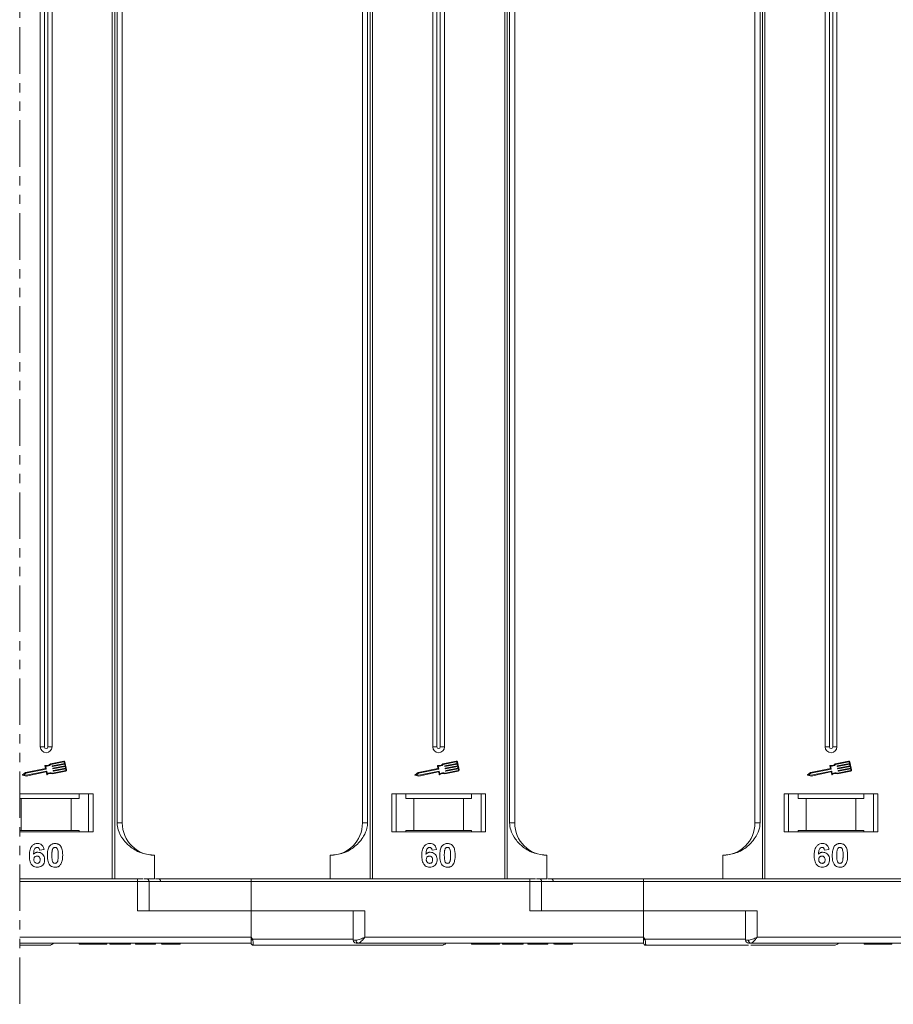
# Model space of a CAD drawing. Header units: millimetres. Extents: x -956 to 636, y -192 to 923.
# Tile 29 of 75: x 119 to 268, y 22 to 190. Entities that reach past the tile are written whole.
import ezdxf

# ---------------------------------------------------------------- set-up
doc = ezdxf.new("R2010")
doc.units = ezdxf.units.MM
doc.linetypes.add('PHANTOM2', pattern=[31.75, 15.875, -3.175, 3.175, -3.175, 3.175, -3.175])

msp = doc.modelspace()

# ---------------------------------------------------------------- linework, layer by layer
at = {"color": 3, "linetype": 'PHANTOM2', "lineweight": 9, "ltscale": 0.5}
msp.add_line((118.6, 363.102), (118.599, 21.736), dxfattribs=at)
at = {"color": 7, "linetype": 'Continuous', "lineweight": 15}
for p, q in [((122.119, 193.177), (122.119, 65.677)), ((122.834, 193.177), (122.834, 65.677)), ((123.404, 65.677), (123.404, 193.177)), ((124.119, 65.677), (124.119, 193.177)), ((134.407, 193.177), (134.407, 43.177)), ((134.826, 43.177), (134.826, 193.177)), ((135.234, 193.177), (135.234, 52.677)), ((136.119, 52.677), (136.119, 193.177)), ((177.119, 193.177), (177.119, 52.677)), ((178.005, 52.677), (178.005, 193.177)), ((178.412, 193.177), (178.412, 43.177)), ((178.831, 43.177), (178.831, 193.177)), ((189.119, 193.177), (189.119, 65.677)), ((189.834, 193.177), (189.834, 65.677)), ((190.404, 65.677), (190.404, 193.177)), ((191.119, 65.677), (191.119, 193.177)), ((201.407, 193.177), (201.407, 43.177)), ((201.826, 43.177), (201.826, 193.177)), ((202.234, 193.177), (202.234, 52.677)), ((203.119, 52.677), (203.119, 193.177)), ((244.119, 193.177), (244.119, 52.677)), ((245.005, 52.677), (245.005, 193.177)), ((245.412, 193.177), (245.412, 43.177)), ((245.831, 43.177), (245.831, 193.177)), ((256.119, 193.177), (256.119, 65.677)), ((256.834, 193.177), (256.834, 65.677)), ((257.404, 65.677), (257.404, 193.177)), ((258.119, 65.677), (258.119, 193.177)), ((122.834, 65.677), (122.119, 65.677)), ((124.119, 65.677), (123.404, 65.677)), ((189.834, 65.677), (189.119, 65.677)), ((191.119, 65.677), (190.404, 65.677)), ((256.834, 65.677), (256.119, 65.677)), ((258.119, 65.677), (257.404, 65.677)), ((122.915, 62.431), (123.009, 61.987)), ((123.048, 62.369), (123.142, 61.925)), ((126.116, 63.244), (123.837, 62.762)), ((126.14, 63.129), (123.897, 62.655)), ((124.165, 62.321), (124.153, 62.379)), ((124.175, 62.414), (126.258, 62.854)), ((126.282, 62.739), (124.2, 62.299)), ((124.26, 62.011), (126.343, 62.451)), ((126.367, 62.336), (124.285, 61.896)), ((126.258, 62.854), (126.209, 63.083)), ((126.343, 62.451), (126.282, 62.739)), ((126.616, 61.729), (126.324, 63.108)), ((126.428, 62.049), (126.367, 62.336)), ((189.915, 62.431), (190.009, 61.987)), ((190.048, 62.369), (190.142, 61.925)), ((193.116, 63.244), (190.837, 62.762)), ((193.14, 63.129), (190.897, 62.655)), ((191.165, 62.321), (191.153, 62.379)), ((191.175, 62.414), (193.258, 62.854)), ((193.282, 62.739), (191.2, 62.299)), ((191.26, 62.011), (193.343, 62.451)), ((193.367, 62.336), (191.285, 61.896)), ((193.258, 62.854), (193.209, 63.083)), ((193.343, 62.451), (193.282, 62.739)), ((193.616, 61.729), (193.324, 63.108)), ((193.428, 62.049), (193.367, 62.336)), ((256.915, 62.431), (257.009, 61.987)), ((257.048, 62.369), (257.142, 61.925)), ((260.116, 63.244), (257.837, 62.762)), ((260.14, 63.129), (257.897, 62.655)), ((258.165, 62.321), (258.153, 62.379)), ((258.175, 62.414), (260.258, 62.854)), ((260.282, 62.739), (258.2, 62.299)), ((258.26, 62.011), (260.343, 62.451)), ((260.367, 62.336), (258.285, 61.896)), ((260.258, 62.854), (260.209, 63.083)), ((260.343, 62.451), (260.282, 62.739)), ((260.616, 61.729), (260.324, 63.108)), ((260.428, 62.049), (260.367, 62.336)), ((119.61, 61.269), (119.108, 60.918)), ((119.13, 60.812), (119.731, 60.694)), ((119.658, 61.159), (119.289, 60.901)), ((119.289, 60.901), (119.731, 60.814)), ((123.009, 61.987), (119.61, 61.269)), ((123.119, 61.89), (119.658, 61.159)), ((119.731, 60.814), (123.192, 61.546)), ((119.731, 60.694), (123.101, 61.406)), ((123.136, 61.384), (123.224, 60.968)), ((123.227, 61.523), (123.321, 61.079)), ((124.201, 61.039), (126.48, 61.52)), ((124.213, 61.161), (126.455, 61.635)), ((124.25, 61.919), (124.238, 61.977)), ((124.335, 61.517), (124.323, 61.574)), ((124.345, 61.609), (126.428, 62.049)), ((126.452, 61.934), (124.37, 61.494)), ((126.501, 61.704), (126.452, 61.934)), ((186.61, 61.269), (186.108, 60.918)), ((186.13, 60.812), (186.731, 60.694)), ((186.658, 61.159), (186.289, 60.901)), ((186.289, 60.901), (186.731, 60.814)), ((190.009, 61.987), (186.61, 61.269)), ((190.119, 61.89), (186.658, 61.159)), ((186.731, 60.814), (190.192, 61.546)), ((186.731, 60.694), (190.101, 61.406)), ((190.136, 61.384), (190.224, 60.968)), ((190.227, 61.523), (190.321, 61.079)), ((191.201, 61.039), (193.48, 61.52)), ((191.213, 61.161), (193.455, 61.635)), ((191.25, 61.919), (191.238, 61.977)), ((191.335, 61.517), (191.323, 61.574)), ((191.345, 61.609), (193.428, 62.049)), ((193.452, 61.934), (191.37, 61.494)), ((193.501, 61.704), (193.452, 61.934)), ((253.61, 61.269), (253.108, 60.918)), ((253.13, 60.812), (253.731, 60.694)), ((253.658, 61.159), (253.289, 60.901)), ((253.289, 60.901), (253.731, 60.814)), ((257.009, 61.987), (253.61, 61.269)), ((257.119, 61.89), (253.658, 61.159)), ((253.731, 60.814), (257.192, 61.546)), ((253.731, 60.694), (257.101, 61.406)), ((257.136, 61.384), (257.224, 60.968)), ((257.227, 61.523), (257.321, 61.079)), ((258.201, 61.039), (260.48, 61.52)), ((258.213, 61.161), (260.455, 61.635)), ((258.25, 61.919), (258.238, 61.977)), ((258.335, 61.517), (258.323, 61.574)), ((258.345, 61.609), (260.428, 62.049)), ((260.452, 61.934), (258.37, 61.494)), ((260.501, 61.704), (260.452, 61.934)), ((131.119, 57.677), (118.599, 57.677)), ((128.733, 56.877), (128.733, 57.677)), ((130.369, 57.677), (130.369, 51.177)), ((131.119, 51.177), (131.119, 57.677)), ((198.119, 57.677), (182.119, 57.677)), ((182.119, 57.677), (182.119, 51.177)), ((182.869, 51.177), (182.869, 57.677)), ((184.505, 57.677), (184.505, 56.877)), ((195.733, 56.877), (195.733, 57.677)), ((197.369, 57.677), (197.369, 51.177)), ((198.119, 51.177), (198.119, 57.677)), ((265.119, 57.677), (249.119, 57.677)), ((249.119, 57.677), (249.119, 51.177)), ((249.869, 51.177), (249.869, 57.677)), ((251.505, 57.677), (251.505, 56.877)), ((262.733, 56.877), (262.733, 57.677)), ((264.369, 57.677), (264.369, 51.177)), ((265.119, 51.177), (265.119, 57.677)), ((118.599, 56.877), (118.869, 56.877)), ((118.869, 56.877), (118.869, 51.377)), ((118.869, 56.877), (127.369, 56.877)), ((127.369, 51.377), (127.369, 56.877)), ((127.369, 56.877), (128.733, 56.877)), ((184.505, 56.877), (185.869, 56.877)), ((185.869, 56.877), (185.869, 51.377)), ((185.869, 56.877), (194.369, 56.877)), ((194.369, 51.377), (194.369, 56.877)), ((194.369, 56.877), (195.733, 56.877)), ((251.505, 56.877), (252.869, 56.877)), ((252.869, 56.877), (252.869, 51.377)), ((252.869, 56.877), (261.369, 56.877)), ((261.369, 51.377), (261.369, 56.877)), ((261.369, 56.877), (262.733, 56.877)), ((135.234, 52.677), (136.119, 52.677)), ((177.119, 52.677), (178.005, 52.677)), ((202.234, 52.677), (203.119, 52.677)), ((244.119, 52.677), (245.005, 52.677)), ((118.869, 51.377), (118.599, 51.377)), ((118.599, 51.177), (131.119, 51.177)), ((118.869, 51.377), (127.369, 51.377)), ((128.733, 51.377), (127.369, 51.377)), ((128.733, 51.377), (128.733, 51.177)), ((182.119, 51.177), (198.119, 51.177)), ((185.869, 51.377), (184.505, 51.377)), ((184.505, 51.177), (184.505, 51.377)), ((185.869, 51.377), (194.369, 51.377)), ((195.733, 51.377), (194.369, 51.377)), ((195.733, 51.377), (195.733, 51.177)), ((249.119, 51.177), (265.119, 51.177)), ((252.869, 51.377), (251.505, 51.377)), ((251.505, 51.177), (251.505, 51.377)), ((252.869, 51.377), (261.369, 51.377)), ((262.733, 51.377), (261.369, 51.377)), ((262.733, 51.377), (262.733, 51.177)), ((122.76, 48.133), (121.991, 48.049)), ((141.619, 47.177), (141.619, 43.177)), ((171.619, 43.177), (171.619, 47.177)), ((189.76, 48.133), (188.991, 48.049)), ((208.619, 47.177), (208.619, 43.177)), ((238.619, 43.177), (238.619, 47.177)), ((256.76, 48.133), (255.991, 48.049)), ((138.707, 43.177), (118.599, 43.177)), ((118.599, 42.677), (138.707, 42.677)), ((138.707, 42.677), (138.707, 43.177)), ((138.707, 42.677), (138.707, 37.677)), ((138.707, 42.677), (140.707, 42.677)), ((139.845, 43.177), (141.619, 43.177)), ((140.707, 37.677), (140.707, 42.677)), ((140.707, 42.677), (158.119, 42.677)), ((158.119, 42.677), (158.119, 43.177)), ((205.707, 43.177), (158.119, 43.177)), ((158.119, 37.677), (158.119, 42.677)), ((158.119, 42.677), (205.707, 42.677)), ((205.707, 42.677), (205.707, 43.177)), ((205.707, 42.677), (205.707, 37.677)), ((205.707, 42.677), (207.707, 42.677)), ((206.845, 43.177), (208.619, 43.177)), ((207.707, 37.677), (207.707, 42.677)), ((207.707, 42.677), (225.119, 42.677)), ((225.119, 42.677), (225.119, 43.177)), ((272.707, 43.177), (225.119, 43.177)), ((225.119, 37.677), (225.119, 42.677)), ((225.119, 42.677), (272.707, 42.677)), ((138.707, 37.677), (158.119, 37.677)), ((158.119, 37.677), (158.119, 33.177)), ((177.531, 37.677), (158.119, 37.677)), ((175.531, 37.677), (175.531, 32.677)), ((177.531, 33.177), (177.531, 37.677)), ((205.707, 37.677), (225.119, 37.677)), ((244.531, 37.677), (225.119, 37.677)), ((225.119, 37.677), (225.119, 33.177)), ((242.531, 37.677), (242.531, 32.677)), ((244.531, 33.177), (244.531, 37.677)), ((158.119, 33.177), (118.599, 33.177)), ((118.599, 32.177), (158.119, 32.177)), ((128.747, 32.177), (128.747, 31.977)), ((131.112, 31.977), (131.112, 32.177)), ((133.491, 32.177), (133.491, 31.977)), ((134.004, 31.977), (134.004, 32.177)), ((134.004, 31.977), (137.529, 31.977)), ((137.529, 32.177), (137.529, 31.977)), ((138.363, 32.177), (138.363, 31.977)), ((138.363, 31.977), (138.683, 31.977)), ((138.683, 32.177), (138.683, 31.977)), ((138.683, 31.977), (140.799, 31.977)), ((140.799, 31.977), (140.799, 32.177)), ((140.799, 31.977), (141.76, 31.977)), ((141.76, 32.177), (141.76, 31.977)), ((142.786, 32.177), (142.786, 31.977)), ((142.895, 32.177), (142.895, 31.977)), ((144.446, 32.177), (144.446, 31.977)), ((145.991, 32.177), (145.991, 31.977)), ((158.119, 33.177), (158.353, 32.827)), ((158.353, 32.827), (175.531, 32.827)), ((175.531, 32.677), (176.04, 32.677)), ((176.413, 32.177), (225.119, 32.177)), ((225.119, 33.177), (177.531, 33.177)), ((195.747, 32.177), (195.747, 31.977)), ((198.112, 31.977), (198.112, 32.177)), ((200.491, 32.177), (200.491, 31.977)), ((201.004, 31.977), (201.004, 32.177)), ((201.004, 31.977), (204.529, 31.977)), ((204.529, 32.177), (204.529, 31.977)), ((205.363, 32.177), (205.363, 31.977)), ((205.363, 31.977), (205.683, 31.977)), ((205.683, 32.177), (205.683, 31.977)), ((205.683, 31.977), (207.799, 31.977)), ((207.799, 31.977), (207.799, 32.177)), ((207.799, 31.977), (208.76, 31.977)), ((208.76, 32.177), (208.76, 31.977)), ((209.786, 32.177), (209.786, 31.977)), ((209.895, 32.177), (209.895, 31.977)), ((211.446, 32.177), (211.446, 31.977)), ((212.991, 32.177), (212.991, 31.977)), ((225.119, 33.177), (225.353, 32.827)), ((225.353, 32.827), (242.531, 32.827)), ((242.531, 32.677), (243.04, 32.677)), ((243.413, 32.177), (292.119, 32.177)), ((292.119, 33.177), (244.531, 33.177)), ((262.747, 32.177), (262.747, 31.977)), ((265.112, 31.977), (265.112, 32.177)), ((267.491, 32.177), (267.491, 31.977)), ((158.469, 31.827), (158.469, 31.827)), ((225.469, 31.827), (225.469, 31.827))]:
    msp.add_line(p, q, dxfattribs=at)
for centre, radius, start, end in [((123.119, 65.677), 1, 180, 0), ((123.119, 65.677), 0.285, 180, 0), ((190.119, 65.677), 1, 180, 0), ((190.119, 65.677), 0.285, 180, 0), ((257.119, 65.677), 1, 180, 0), ((257.119, 65.677), 0.285, 180, 0), ((122.972, 62.444), 0.0587, 76.41469, 191.9297), ((123.191, 63.349), 0.873, 256.41469, 317.74736), ((123.191, 63.349), 0.99, 261.69305, 315.48899), ((124.181, 62.385), 0.0294, 101.9297, 191.9297), ((124.194, 62.327), 0.0294, 191.9297, 281.9297), ((126.152, 63.071), 0.176, 11.9297, 101.9297), ((126.152, 63.071), 0.0587, 11.9297, 101.9297), ((189.972, 62.444), 0.0587, 76.41469, 191.9297), ((190.191, 63.349), 0.873, 256.41469, 317.74736), ((190.191, 63.349), 0.99, 261.69305, 315.48899), ((191.181, 62.385), 0.0294, 101.9297, 191.9297), ((191.194, 62.327), 0.0294, 191.9297, 281.9297), ((193.152, 63.071), 0.176, 11.9297, 101.9297), ((193.152, 63.071), 0.0587, 11.9297, 101.9297), ((256.972, 62.444), 0.0587, 76.41469, 191.9297), ((257.191, 63.349), 0.873, 256.41469, 317.74736), ((257.191, 63.349), 0.99, 261.69305, 315.48899), ((258.181, 62.385), 0.0294, 101.9297, 191.9297), ((258.194, 62.327), 0.0294, 191.9297, 281.9297), ((260.152, 63.071), 0.176, 11.9297, 101.9297), ((260.152, 63.071), 0.0587, 11.9297, 101.9297), ((119.142, 60.87), 0.0587, 124.95116, 258.90824), ((123.107, 61.378), 0.0294, 11.9297, 101.9297), ((123.113, 61.919), 0.0294, 281.9297, 11.9297), ((123.198, 61.517), 0.0294, 11.9297, 101.9297), ((123.281, 60.98), 0.0587, 191.9297, 307.44471), ((123.848, 60.241), 0.873, 66.11204, 127.44471), ((123.848, 60.241), 0.99, 68.37041, 122.16635), ((124.266, 61.983), 0.0294, 101.9297, 191.9297), ((124.279, 61.925), 0.0294, 191.9297, 281.9297), ((124.351, 61.58), 0.0294, 101.9297, 191.9297), ((124.364, 61.523), 0.0294, 191.9297, 281.9297), ((126.443, 61.692), 0.0587, 281.9297, 11.9297), ((126.443, 61.692), 0.176, 281.9297, 11.9297), ((186.142, 60.87), 0.0587, 124.95116, 258.90824), ((190.107, 61.378), 0.0294, 11.9297, 101.9297), ((190.113, 61.919), 0.0294, 281.9297, 11.9297), ((190.198, 61.517), 0.0294, 11.9297, 101.9297), ((190.281, 60.98), 0.0587, 191.9297, 307.44471), ((190.848, 60.241), 0.873, 66.11204, 127.44471), ((190.848, 60.241), 0.99, 68.37041, 122.16635), ((191.266, 61.983), 0.0294, 101.9297, 191.9297), ((191.279, 61.925), 0.0294, 191.9297, 281.9297), ((191.351, 61.58), 0.0294, 101.9297, 191.9297), ((191.364, 61.523), 0.0294, 191.9297, 281.9297), ((193.443, 61.692), 0.0587, 281.9297, 11.9297), ((193.443, 61.692), 0.176, 281.9297, 11.9297), ((253.142, 60.87), 0.0587, 124.95116, 258.90824), ((257.107, 61.378), 0.0294, 11.9297, 101.9297), ((257.113, 61.919), 0.0294, 281.9297, 11.9297), ((257.198, 61.517), 0.0294, 11.9297, 101.9297), ((257.281, 60.98), 0.0587, 191.9297, 307.44471), ((257.848, 60.241), 0.873, 66.11204, 127.44471), ((257.848, 60.241), 0.99, 68.37041, 122.16635), ((258.266, 61.983), 0.0294, 101.9297, 191.9297), ((258.279, 61.925), 0.0294, 191.9297, 281.9297), ((258.351, 61.58), 0.0294, 101.9297, 191.9297), ((258.364, 61.523), 0.0294, 191.9297, 281.9297), ((260.443, 61.692), 0.0587, 281.9297, 11.9297), ((260.443, 61.692), 0.176, 281.9297, 11.9297), ((141.619, 52.677), 5.5, 180, 270), ((171.619, 52.677), 5.5, 270, 0), ((208.619, 52.677), 5.5, 180, 270), ((238.619, 52.677), 5.5, 270, 0), ((140.207, 42.677), 0.5, 0, 90), ((142.191, 42.677), 0.5, 0, 90), ((207.207, 42.677), 0.5, 0, 90), ((209.191, 42.677), 0.5, 0, 90), ((123.619, 32.827), 1, 270, 319.04573), ((122.575, 99.754), 75.89, 297.92809, 298.12821), ((158.469, 32.177), 0.35, 180.00041, 270.00191), ((176.031, 32.677), 0.5, 180, 270), ((176.487, 32.621), 0.451, 172.91869, 260.47981), ((190.619, 32.827), 1, 270, 319.04573), ((189.575, 99.754), 75.89, 297.92809, 298.12821), ((225.469, 32.177), 0.35, 180.00041, 270.00191), ((243.031, 32.677), 0.5, 180, 270), ((243.487, 32.621), 0.451, 172.91869, 260.47981), ((257.619, 32.827), 1, 270, 319.04573)]:
    msp.add_arc(centre, radius, start, end, dxfattribs=at)
for points, knots in [([(135.234, 52.677), (135.277, 52.286), (135.389, 51.288), (136.212, 49.833), (137.582, 48.421), (139.447, 47.384), (140.898, 47.246), (141.619, 47.177)], [0, 0, 0, 0, 0.1257134, 0.3212757, 0.5244662, 0.763484, 1, 1, 1, 1]), ([(171.619, 47.177), (172.379, 47.253), (173.899, 47.406), (175.921, 48.596), (177.253, 50.146), (177.913, 51.591), (177.98, 52.383), (178.005, 52.677)], [0, 0, 0, 0, 0.24909619, 0.49824278, 0.74520496, 0.90540997, 1, 1, 1, 1]), ([(202.234, 52.677), (202.277, 52.286), (202.389, 51.288), (203.212, 49.833), (204.582, 48.421), (206.447, 47.384), (207.898, 47.246), (208.619, 47.177)], [0, 0, 0, 0, 0.1257134, 0.3212757, 0.5244662, 0.763484, 1, 1, 1, 1]), ([(238.619, 47.177), (239.379, 47.253), (240.899, 47.406), (242.921, 48.596), (244.253, 50.146), (244.913, 51.591), (244.98, 52.383), (245.005, 52.677)], [0, 0, 0, 0, 0.24909619, 0.49824278, 0.74520496, 0.90540997, 1, 1, 1, 1]), ([(120.247, 47.123), (120.25, 47.256), (120.259, 47.658), (120.35, 48.214), (120.628, 48.722), (120.975, 49.025), (121.344, 49.163), (121.578, 49.173), (121.662, 49.177)], [0, 0, 0, 0, 0.1423372, 0.4291269, 0.5899433, 0.7512055, 0.9098946, 1, 1, 1, 1]), ([(121.662, 49.177), (121.798, 49.166), (122.044, 49.147), (122.357, 48.963), (122.598, 48.686), (122.714, 48.389), (122.75, 48.19), (122.76, 48.133)], [0, 0, 0, 0, 0.24269082, 0.43900235, 0.63500599, 0.89505866, 1, 1, 1, 1]), ([(123.324, 47.158), (123.327, 47.291), (123.332, 47.594), (123.404, 48.122), (123.545, 48.542), (123.703, 48.748), (123.72, 48.771)], [0, 0, 0, 0, 0.2373811, 0.5389182, 0.9490817, 1, 1, 1, 1]), ([(123.72, 48.771), (123.764, 48.821), (123.855, 48.923), (124.023, 49.038), (124.212, 49.121), (124.381, 49.159), (124.523, 49.174), (124.595, 49.176), (124.632, 49.177)], [0, 0, 0, 0, 0.1937762, 0.3936, 0.5878635, 0.7889077, 0.894169, 1, 1, 1, 1]), ([(124.632, 49.177), (124.699, 49.175), (124.834, 49.17), (125.032, 49.126), (125.222, 49.049), (125.367, 48.95), (125.474, 48.852), (125.522, 48.795), (125.547, 48.766)], [0, 0, 0, 0, 0.1926273, 0.3886837, 0.5820134, 0.7832006, 0.8910383, 1, 1, 1, 1]), ([(125.547, 48.766), (125.586, 48.712), (125.666, 48.602), (125.771, 48.37), (125.861, 48.075), (125.911, 47.744), (125.936, 47.434), (125.938, 47.245), (125.94, 47.15)], [0, 0, 0, 0, 0.118432, 0.2393289, 0.4494336, 0.6641784, 0.8318201, 1, 1, 1, 1]), ([(187.247, 47.123), (187.25, 47.256), (187.259, 47.658), (187.35, 48.214), (187.628, 48.722), (187.975, 49.025), (188.344, 49.163), (188.578, 49.173), (188.662, 49.177)], [0, 0, 0, 0, 0.1423372, 0.4291269, 0.5899433, 0.7512055, 0.9098946, 1, 1, 1, 1]), ([(188.662, 49.177), (188.798, 49.166), (189.044, 49.147), (189.357, 48.963), (189.598, 48.686), (189.714, 48.389), (189.75, 48.19), (189.76, 48.133)], [0, 0, 0, 0, 0.24269082, 0.43900235, 0.63500599, 0.89505866, 1, 1, 1, 1]), ([(190.324, 47.158), (190.327, 47.291), (190.332, 47.594), (190.404, 48.122), (190.545, 48.542), (190.703, 48.748), (190.72, 48.771)], [0, 0, 0, 0, 0.2373811, 0.5389182, 0.9490817, 1, 1, 1, 1]), ([(190.72, 48.771), (190.764, 48.821), (190.855, 48.923), (191.023, 49.038), (191.212, 49.121), (191.381, 49.159), (191.523, 49.174), (191.595, 49.176), (191.632, 49.177)], [0, 0, 0, 0, 0.1937762, 0.3936, 0.5878635, 0.7889077, 0.894169, 1, 1, 1, 1]), ([(191.632, 49.177), (191.699, 49.175), (191.834, 49.17), (192.032, 49.126), (192.222, 49.049), (192.367, 48.95), (192.474, 48.852), (192.522, 48.795), (192.547, 48.766)], [0, 0, 0, 0, 0.1926273, 0.3886837, 0.5820134, 0.7832006, 0.8910383, 1, 1, 1, 1]), ([(192.547, 48.766), (192.586, 48.712), (192.666, 48.602), (192.771, 48.37), (192.861, 48.075), (192.911, 47.744), (192.936, 47.434), (192.938, 47.245), (192.94, 47.15)], [0, 0, 0, 0, 0.118432, 0.2393289, 0.4494336, 0.6641784, 0.8318201, 1, 1, 1, 1]), ([(254.247, 47.123), (254.25, 47.256), (254.259, 47.658), (254.35, 48.214), (254.628, 48.722), (254.975, 49.025), (255.344, 49.163), (255.578, 49.173), (255.662, 49.177)], [0, 0, 0, 0, 0.1423372, 0.4291269, 0.5899433, 0.7512055, 0.9098946, 1, 1, 1, 1]), ([(255.662, 49.177), (255.798, 49.166), (256.044, 49.147), (256.357, 48.963), (256.598, 48.686), (256.714, 48.389), (256.75, 48.19), (256.76, 48.133)], [0, 0, 0, 0, 0.24269082, 0.43900235, 0.63500599, 0.89505866, 1, 1, 1, 1]), ([(257.324, 47.158), (257.327, 47.291), (257.332, 47.594), (257.404, 48.122), (257.545, 48.542), (257.703, 48.748), (257.72, 48.771)], [0, 0, 0, 0, 0.2373811, 0.5389182, 0.9490817, 1, 1, 1, 1]), ([(257.72, 48.771), (257.764, 48.821), (257.855, 48.923), (258.023, 49.038), (258.212, 49.121), (258.381, 49.159), (258.523, 49.174), (258.595, 49.176), (258.632, 49.177)], [0, 0, 0, 0, 0.1937762, 0.3936, 0.5878635, 0.7889077, 0.894169, 1, 1, 1, 1]), ([(258.632, 49.177), (258.699, 49.175), (258.834, 49.17), (259.032, 49.126), (259.222, 49.049), (259.367, 48.95), (259.474, 48.852), (259.522, 48.795), (259.547, 48.766)], [0, 0, 0, 0, 0.1926273, 0.3886837, 0.5820134, 0.7832006, 0.8910383, 1, 1, 1, 1]), ([(259.547, 48.766), (259.586, 48.712), (259.666, 48.602), (259.771, 48.37), (259.861, 48.075), (259.911, 47.744), (259.936, 47.434), (259.938, 47.245), (259.94, 47.15)], [0, 0, 0, 0, 0.118432, 0.2393289, 0.4494336, 0.6641784, 0.8318201, 1, 1, 1, 1]), ([(121.605, 45.126), (121.469, 45.136), (121.198, 45.158), (120.838, 45.359), (120.546, 45.664), (120.306, 46.2), (120.251, 46.71), (120.248, 47.065), (120.247, 47.123)], [0, 0, 0, 0, 0.1482689, 0.2976473, 0.4424214, 0.6078512, 0.9356585, 1, 1, 1, 1]), ([(121.564, 48.51), (121.51, 48.505), (121.402, 48.494), (121.249, 48.394), (121.107, 48.222), (120.999, 47.86), (120.975, 47.56), (120.958, 47.355)], [0, 0, 0, 0, 0.1120492, 0.2243802, 0.3701146, 0.5702758, 1, 1, 1, 1]), ([(120.958, 47.355), (121.004, 47.403), (121.099, 47.501), (121.244, 47.593), (121.372, 47.642), (121.47, 47.67), (121.574, 47.686), (121.645, 47.689), (121.681, 47.69)], [0, 0, 0, 0, 0.2436536, 0.4957602, 0.6178923, 0.7415029, 0.8700251, 1, 1, 1, 1]), ([(121.991, 48.049), (121.978, 48.126), (121.959, 48.248), (121.869, 48.393), (121.763, 48.473), (121.655, 48.506), (121.589, 48.509), (121.564, 48.51)], [0, 0, 0, 0, 0.33384, 0.5245467, 0.7163724, 0.8918244, 1, 1, 1, 1]), ([(121.681, 47.69), (121.816, 47.677), (122.089, 47.653), (122.437, 47.437), (122.703, 47.135), (122.844, 46.782), (122.857, 46.539), (122.863, 46.43)], [0, 0, 0, 0, 0.2102159, 0.4219747, 0.6200164, 0.8310369, 1, 1, 1, 1]), ([(124.632, 45.126), (124.497, 45.136), (124.225, 45.156), (123.871, 45.354), (123.583, 45.668), (123.35, 46.279), (123.335, 46.799), (123.324, 47.158)], [0, 0, 0, 0, 0.1475277, 0.2965695, 0.43214, 0.6087374, 1, 1, 1, 1]), ([(124.093, 47.15), (124.094, 47.216), (124.095, 47.35), (124.101, 47.531), (124.111, 47.692), (124.125, 47.835), (124.143, 47.978), (124.167, 48.071), (124.179, 48.118)], [0, 0, 0, 0, 0.20527, 0.4106157, 0.5571475, 0.7038444, 0.8514751, 1, 1, 1, 1]), ([(124.632, 45.792), (124.564, 45.8), (124.454, 45.813), (124.325, 45.9), (124.222, 46.05), (124.129, 46.322), (124.1, 46.712), (124.096, 47.003), (124.093, 47.15)], [0, 0, 0, 0, 0.125351, 0.2021974, 0.2791824, 0.4597421, 0.727968, 1, 1, 1, 1]), ([(124.179, 48.118), (124.203, 48.187), (124.241, 48.299), (124.349, 48.425), (124.473, 48.491), (124.572, 48.508), (124.626, 48.51), (124.632, 48.51)], [0, 0, 0, 0, 0.3348035, 0.5425606, 0.750382, 0.9707212, 1, 1, 1, 1]), ([(124.632, 48.51), (124.689, 48.504), (124.79, 48.494), (124.919, 48.42), (125.029, 48.279), (125.129, 48.008), (125.166, 47.612), (125.169, 47.305), (125.17, 47.15)], [0, 0, 0, 0, 0.10564606, 0.18622129, 0.26704196, 0.43154058, 0.71270762, 1, 1, 1, 1]), ([(125.17, 47.15), (125.17, 47.083), (125.169, 46.95), (125.163, 46.769), (125.153, 46.608), (125.139, 46.466), (125.12, 46.324), (125.097, 46.231), (125.085, 46.185)], [0, 0, 0, 0, 0.2059417, 0.4119594, 0.558149, 0.7045024, 0.8518015, 1, 1, 1, 1]), ([(125.94, 47.15), (125.937, 47.016), (125.932, 46.713), (125.862, 46.193), (125.724, 45.77), (125.567, 45.562), (125.544, 45.532)], [0, 0, 0, 0, 0.2366286, 0.5373614, 0.9329864, 1, 1, 1, 1]), ([(188.605, 45.126), (188.469, 45.136), (188.198, 45.158), (187.838, 45.359), (187.546, 45.664), (187.306, 46.2), (187.251, 46.71), (187.248, 47.065), (187.247, 47.123)], [0, 0, 0, 0, 0.1482689, 0.2976473, 0.4424214, 0.6078512, 0.9356585, 1, 1, 1, 1]), ([(188.564, 48.51), (188.51, 48.505), (188.402, 48.494), (188.249, 48.394), (188.107, 48.222), (187.999, 47.86), (187.975, 47.56), (187.958, 47.355)], [0, 0, 0, 0, 0.1120492, 0.2243802, 0.3701146, 0.5702758, 1, 1, 1, 1]), ([(187.958, 47.355), (188.004, 47.403), (188.099, 47.501), (188.244, 47.593), (188.372, 47.642), (188.47, 47.67), (188.574, 47.686), (188.645, 47.689), (188.681, 47.69)], [0, 0, 0, 0, 0.2436536, 0.4957602, 0.6178923, 0.7415029, 0.8700251, 1, 1, 1, 1]), ([(188.991, 48.049), (188.978, 48.126), (188.959, 48.248), (188.869, 48.393), (188.763, 48.473), (188.655, 48.506), (188.589, 48.509), (188.564, 48.51)], [0, 0, 0, 0, 0.33384, 0.5245467, 0.7163724, 0.8918244, 1, 1, 1, 1]), ([(188.681, 47.69), (188.816, 47.677), (189.089, 47.653), (189.437, 47.437), (189.703, 47.135), (189.844, 46.782), (189.857, 46.539), (189.863, 46.43)], [0, 0, 0, 0, 0.2102159, 0.4219747, 0.6200164, 0.8310369, 1, 1, 1, 1]), ([(191.632, 45.126), (191.497, 45.136), (191.225, 45.156), (190.871, 45.354), (190.583, 45.668), (190.35, 46.279), (190.335, 46.799), (190.324, 47.158)], [0, 0, 0, 0, 0.1475277, 0.2965695, 0.43214, 0.6087374, 1, 1, 1, 1]), ([(191.093, 47.15), (191.094, 47.216), (191.095, 47.35), (191.101, 47.531), (191.111, 47.692), (191.125, 47.835), (191.143, 47.978), (191.167, 48.071), (191.179, 48.118)], [0, 0, 0, 0, 0.20527, 0.4106157, 0.5571475, 0.7038444, 0.8514751, 1, 1, 1, 1]), ([(191.632, 45.792), (191.564, 45.8), (191.454, 45.813), (191.325, 45.9), (191.222, 46.05), (191.129, 46.322), (191.1, 46.712), (191.096, 47.003), (191.093, 47.15)], [0, 0, 0, 0, 0.125351, 0.2021974, 0.2791824, 0.4597421, 0.727968, 1, 1, 1, 1]), ([(191.179, 48.118), (191.203, 48.187), (191.241, 48.299), (191.349, 48.425), (191.473, 48.491), (191.572, 48.508), (191.626, 48.51), (191.632, 48.51)], [0, 0, 0, 0, 0.3348035, 0.5425606, 0.750382, 0.9707212, 1, 1, 1, 1]), ([(191.632, 48.51), (191.689, 48.504), (191.79, 48.494), (191.919, 48.42), (192.029, 48.279), (192.129, 48.008), (192.166, 47.612), (192.169, 47.305), (192.17, 47.15)], [0, 0, 0, 0, 0.10564606, 0.18622129, 0.26704196, 0.43154058, 0.71270762, 1, 1, 1, 1]), ([(192.17, 47.15), (192.17, 47.083), (192.169, 46.95), (192.163, 46.769), (192.153, 46.608), (192.139, 46.466), (192.12, 46.324), (192.097, 46.231), (192.085, 46.185)], [0, 0, 0, 0, 0.2059417, 0.4119594, 0.558149, 0.7045024, 0.8518015, 1, 1, 1, 1]), ([(192.94, 47.15), (192.937, 47.016), (192.932, 46.713), (192.862, 46.193), (192.724, 45.77), (192.567, 45.562), (192.544, 45.532)], [0, 0, 0, 0, 0.2366286, 0.5373614, 0.9329864, 1, 1, 1, 1]), ([(255.605, 45.126), (255.469, 45.136), (255.198, 45.158), (254.838, 45.359), (254.546, 45.664), (254.306, 46.2), (254.251, 46.71), (254.248, 47.065), (254.247, 47.123)], [0, 0, 0, 0, 0.1482689, 0.2976473, 0.4424214, 0.6078512, 0.9356585, 1, 1, 1, 1]), ([(255.564, 48.51), (255.51, 48.505), (255.402, 48.494), (255.249, 48.394), (255.107, 48.222), (254.999, 47.86), (254.975, 47.56), (254.958, 47.355)], [0, 0, 0, 0, 0.1120492, 0.2243802, 0.3701146, 0.5702758, 1, 1, 1, 1]), ([(254.958, 47.355), (255.004, 47.403), (255.099, 47.501), (255.244, 47.593), (255.372, 47.642), (255.47, 47.67), (255.574, 47.686), (255.645, 47.689), (255.681, 47.69)], [0, 0, 0, 0, 0.2436536, 0.4957602, 0.6178923, 0.7415029, 0.8700251, 1, 1, 1, 1]), ([(255.991, 48.049), (255.978, 48.126), (255.959, 48.248), (255.869, 48.393), (255.763, 48.473), (255.655, 48.506), (255.589, 48.509), (255.564, 48.51)], [0, 0, 0, 0, 0.33384, 0.5245467, 0.7163724, 0.8918244, 1, 1, 1, 1]), ([(255.681, 47.69), (255.816, 47.677), (256.089, 47.653), (256.437, 47.437), (256.703, 47.135), (256.844, 46.782), (256.857, 46.539), (256.863, 46.43)], [0, 0, 0, 0, 0.2102159, 0.4219747, 0.6200164, 0.8310369, 1, 1, 1, 1]), ([(258.632, 45.126), (258.497, 45.136), (258.225, 45.156), (257.871, 45.354), (257.583, 45.668), (257.35, 46.279), (257.335, 46.799), (257.324, 47.158)], [0, 0, 0, 0, 0.1475277, 0.2965695, 0.43214, 0.6087374, 1, 1, 1, 1]), ([(258.093, 47.15), (258.094, 47.216), (258.095, 47.35), (258.101, 47.531), (258.111, 47.692), (258.125, 47.835), (258.143, 47.978), (258.167, 48.071), (258.179, 48.118)], [0, 0, 0, 0, 0.20527, 0.4106157, 0.5571475, 0.7038444, 0.8514751, 1, 1, 1, 1]), ([(258.632, 45.792), (258.564, 45.8), (258.454, 45.813), (258.325, 45.9), (258.222, 46.05), (258.129, 46.322), (258.1, 46.712), (258.096, 47.003), (258.093, 47.15)], [0, 0, 0, 0, 0.125351, 0.2021974, 0.2791824, 0.4597421, 0.727968, 1, 1, 1, 1]), ([(258.179, 48.118), (258.203, 48.187), (258.241, 48.299), (258.349, 48.425), (258.473, 48.491), (258.572, 48.508), (258.626, 48.51), (258.632, 48.51)], [0, 0, 0, 0, 0.3348035, 0.5425606, 0.750382, 0.9707212, 1, 1, 1, 1]), ([(258.632, 48.51), (258.689, 48.504), (258.79, 48.494), (258.919, 48.42), (259.029, 48.279), (259.129, 48.008), (259.166, 47.612), (259.169, 47.305), (259.17, 47.15)], [0, 0, 0, 0, 0.10564606, 0.18622129, 0.26704196, 0.43154058, 0.71270762, 1, 1, 1, 1]), ([(259.17, 47.15), (259.17, 47.083), (259.169, 46.95), (259.163, 46.769), (259.153, 46.608), (259.139, 46.466), (259.12, 46.324), (259.097, 46.231), (259.085, 46.185)], [0, 0, 0, 0, 0.2059417, 0.4119594, 0.558149, 0.7045024, 0.8518015, 1, 1, 1, 1]), ([(259.94, 47.15), (259.937, 47.016), (259.932, 46.713), (259.862, 46.193), (259.724, 45.77), (259.567, 45.562), (259.544, 45.532)], [0, 0, 0, 0, 0.2366286, 0.5373614, 0.9329864, 1, 1, 1, 1]), ([(121.017, 46.448), (121.021, 46.53), (121.029, 46.666), (121.121, 46.836), (121.243, 46.944), (121.391, 47.013), (121.499, 47.02), (121.551, 47.023)], [0, 0, 0, 0, 0.27672092, 0.45687046, 0.63700743, 0.8240683, 1, 1, 1, 1]), ([(121.589, 45.792), (121.522, 45.799), (121.385, 45.814), (121.209, 45.931), (121.083, 46.088), (121.025, 46.27), (121.019, 46.39), (121.017, 46.448)], [0, 0, 0, 0, 0.2079047, 0.4199807, 0.6306256, 0.821735, 1, 1, 1, 1]), ([(121.551, 47.023), (121.619, 47.018), (121.744, 47.008), (121.904, 46.913), (122.023, 46.778), (122.085, 46.594), (122.091, 46.461), (122.093, 46.391)], [0, 0, 0, 0, 0.2137567, 0.3949441, 0.5765849, 0.7773109, 1, 1, 1, 1]), ([(122.093, 46.391), (122.089, 46.305), (122.083, 46.167), (122.01, 45.988), (121.9, 45.879), (121.756, 45.805), (121.648, 45.797), (121.589, 45.792)], [0, 0, 0, 0, 0.28869741, 0.46355259, 0.63994173, 0.80180841, 1, 1, 1, 1]), ([(122.863, 46.43), (122.855, 46.296), (122.839, 46.026), (122.674, 45.644), (122.388, 45.345), (122.015, 45.154), (121.742, 45.135), (121.605, 45.126)], [0, 0, 0, 0, 0.1978309, 0.3972998, 0.5989102, 0.7987412, 1, 1, 1, 1]), ([(125.085, 46.185), (125.061, 46.116), (125.023, 46.004), (124.916, 45.879), (124.794, 45.813), (124.695, 45.795), (124.64, 45.793), (124.632, 45.792)], [0, 0, 0, 0, 0.3336776, 0.5404125, 0.7472639, 0.9612091, 1, 1, 1, 1]), ([(125.544, 45.532), (125.499, 45.482), (125.409, 45.38), (125.241, 45.264), (125.052, 45.181), (124.882, 45.143), (124.741, 45.128), (124.668, 45.126), (124.632, 45.126)], [0, 0, 0, 0, 0.1937693, 0.3935642, 0.587886, 0.7891312, 0.8942826, 1, 1, 1, 1]), ([(188.017, 46.448), (188.021, 46.53), (188.029, 46.666), (188.121, 46.836), (188.243, 46.944), (188.391, 47.013), (188.499, 47.02), (188.551, 47.023)], [0, 0, 0, 0, 0.27672092, 0.45687046, 0.63700743, 0.8240683, 1, 1, 1, 1]), ([(188.589, 45.792), (188.522, 45.799), (188.385, 45.814), (188.209, 45.931), (188.083, 46.088), (188.025, 46.27), (188.019, 46.39), (188.017, 46.448)], [0, 0, 0, 0, 0.2079047, 0.4199807, 0.6306256, 0.821735, 1, 1, 1, 1]), ([(188.551, 47.023), (188.619, 47.018), (188.744, 47.008), (188.904, 46.913), (189.023, 46.778), (189.085, 46.594), (189.091, 46.461), (189.093, 46.391)], [0, 0, 0, 0, 0.2137567, 0.3949441, 0.5765849, 0.7773109, 1, 1, 1, 1]), ([(189.093, 46.391), (189.089, 46.305), (189.083, 46.167), (189.01, 45.988), (188.9, 45.879), (188.756, 45.805), (188.648, 45.797), (188.589, 45.792)], [0, 0, 0, 0, 0.28869741, 0.46355259, 0.63994173, 0.80180841, 1, 1, 1, 1]), ([(189.863, 46.43), (189.855, 46.296), (189.839, 46.026), (189.674, 45.644), (189.388, 45.345), (189.015, 45.154), (188.742, 45.135), (188.605, 45.126)], [0, 0, 0, 0, 0.1978309, 0.3972998, 0.5989102, 0.7987412, 1, 1, 1, 1]), ([(192.085, 46.185), (192.061, 46.116), (192.023, 46.004), (191.916, 45.879), (191.794, 45.813), (191.695, 45.795), (191.64, 45.793), (191.632, 45.792)], [0, 0, 0, 0, 0.3336776, 0.5404125, 0.7472639, 0.9612091, 1, 1, 1, 1]), ([(192.544, 45.532), (192.499, 45.482), (192.409, 45.38), (192.241, 45.264), (192.052, 45.181), (191.882, 45.143), (191.741, 45.128), (191.668, 45.126), (191.632, 45.126)], [0, 0, 0, 0, 0.1937693, 0.3935642, 0.587886, 0.7891312, 0.8942826, 1, 1, 1, 1]), ([(255.017, 46.448), (255.021, 46.53), (255.029, 46.666), (255.121, 46.836), (255.243, 46.944), (255.391, 47.013), (255.499, 47.02), (255.551, 47.023)], [0, 0, 0, 0, 0.2767209, 0.4568705, 0.6370074, 0.8240683, 1, 1, 1, 1]), ([(255.589, 45.792), (255.522, 45.799), (255.385, 45.814), (255.209, 45.931), (255.083, 46.088), (255.025, 46.27), (255.019, 46.39), (255.017, 46.448)], [0, 0, 0, 0, 0.2079047, 0.4199807, 0.6306256, 0.821735, 1, 1, 1, 1]), ([(255.551, 47.023), (255.619, 47.018), (255.744, 47.008), (255.904, 46.913), (256.023, 46.778), (256.085, 46.594), (256.091, 46.461), (256.093, 46.391)], [0, 0, 0, 0, 0.2137567, 0.3949441, 0.5765849, 0.7773109, 1, 1, 1, 1]), ([(256.093, 46.391), (256.089, 46.305), (256.083, 46.167), (256.01, 45.988), (255.9, 45.879), (255.756, 45.805), (255.648, 45.797), (255.589, 45.792)], [0, 0, 0, 0, 0.28869741, 0.46355259, 0.63994173, 0.80180841, 1, 1, 1, 1]), ([(256.863, 46.43), (256.855, 46.296), (256.839, 46.026), (256.674, 45.644), (256.388, 45.345), (256.015, 45.154), (255.742, 45.135), (255.605, 45.126)], [0, 0, 0, 0, 0.1978309, 0.3972998, 0.5989102, 0.7987412, 1, 1, 1, 1]), ([(259.085, 46.185), (259.061, 46.116), (259.023, 46.004), (258.916, 45.879), (258.794, 45.813), (258.695, 45.795), (258.64, 45.793), (258.632, 45.792)], [0, 0, 0, 0, 0.3336776, 0.5404125, 0.7472639, 0.9612091, 1, 1, 1, 1]), ([(259.544, 45.532), (259.499, 45.482), (259.409, 45.38), (259.241, 45.264), (259.052, 45.181), (258.882, 45.143), (258.741, 45.128), (258.668, 45.126), (258.632, 45.126)], [0, 0, 0, 0, 0.1937693, 0.3935642, 0.587886, 0.7891312, 0.8942826, 1, 1, 1, 1]), ([(139.67, 43.177), (139.628, 43.177), (139.479, 43.177), (139.143, 43.177), (138.85, 43.177), (138.707, 43.177)], [0, 0, 0, 0, 0.1658977, 0.5921255, 1, 1, 1, 1]), ([(158.119, 43.177), (156.778, 43.177), (154.054, 43.177), (149.967, 43.177), (146.243, 43.177), (143.505, 43.177), (142.173, 43.177), (141.794, 43.177)], [0, 0, 0, 0, 0.2353273, 0.4779526, 0.7274114, 0.9224054, 1, 1, 1, 1]), ([(206.67, 43.177), (206.628, 43.177), (206.479, 43.177), (206.143, 43.177), (205.85, 43.177), (205.707, 43.177)], [0, 0, 0, 0, 0.1658977, 0.5921255, 1, 1, 1, 1]), ([(225.119, 43.177), (223.778, 43.177), (221.054, 43.177), (216.967, 43.177), (213.243, 43.177), (210.505, 43.177), (209.173, 43.177), (208.794, 43.177)], [0, 0, 0, 0, 0.2353272, 0.4779523, 0.7274109, 0.9224047, 1, 1, 1, 1]), ([(128.747, 31.977), (128.751, 31.977), (128.761, 31.977), (128.903, 31.977), (129.295, 31.977), (129.869, 31.977), (130.508, 31.977), (130.93, 31.977), (131.112, 31.977)], [0, 0, 0, 0, 0.1018882, 0.3073435, 0.4929627, 0.6786474, 0.8607914, 1, 1, 1, 1]), ([(131.112, 31.977), (131.246, 31.977), (131.649, 31.977), (132.309, 31.977), (132.931, 31.977), (133.356, 31.977), (133.482, 31.977), (133.489, 31.977), (133.491, 31.977)], [0, 0, 0, 0, 0.1021706, 0.3092201, 0.51365, 0.6922749, 0.9324126, 1, 1, 1, 1]), ([(142.895, 31.977), (142.949, 31.977), (143.057, 31.977), (143.361, 31.977), (143.826, 31.977), (144.213, 31.977), (144.446, 31.977)], [0, 0, 0, 0, 0.2064605, 0.4135145, 0.6452106, 1, 1, 1, 1]), ([(144.446, 31.977), (144.58, 31.977), (144.884, 31.977), (145.336, 31.977), (145.695, 31.977), (145.949, 31.977), (145.975, 31.977), (145.991, 31.977)], [0, 0, 0, 0, 0.1552919, 0.3531453, 0.543243, 0.704067, 1, 1, 1, 1]), ([(158.119, 32.177), (158.119, 32.188), (158.119, 32.21), (158.119, 32.383), (158.119, 32.568), (158.119, 32.684), (158.119, 32.702)], [0, 0, 0, 0, 0.3133566, 0.6267132, 0.9400698, 1, 1, 1, 1]), ([(158.353, 32.827), (158.37, 32.77), (158.407, 32.647), (158.436, 32.461), (158.456, 32.279), (158.467, 32.096), (158.469, 31.95), (158.47, 31.848), (158.469, 31.834), (158.469, 31.827)], [0, 0, 0, 0, 0.11199725, 0.24484387, 0.3691679, 0.50089869, 0.68753328, 0.82813816, 1, 1, 1, 1]), ([(176.04, 32.677), (176.135, 32.687), (176.344, 32.708), (176.843, 32.88), (177.261, 33.061), (177.531, 33.177)], [0, 0, 0, 0, 0.2270634, 0.50158693, 1, 1, 1, 1]), ([(177.531, 33.177), (177.425, 33.054), (177.213, 32.809), (176.903, 32.48), (176.624, 32.229), (176.48, 32.194), (176.413, 32.177)], [0, 0, 0, 0, 0.2515188, 0.50178442, 0.76563227, 1, 1, 1, 1]), ([(195.747, 31.977), (195.751, 31.977), (195.761, 31.977), (195.903, 31.977), (196.295, 31.977), (196.869, 31.977), (197.508, 31.977), (197.93, 31.977), (198.112, 31.977)], [0, 0, 0, 0, 0.1018882, 0.3073435, 0.4929627, 0.6786474, 0.8607914, 1, 1, 1, 1]), ([(198.112, 31.977), (198.246, 31.977), (198.649, 31.977), (199.309, 31.977), (199.931, 31.977), (200.356, 31.977), (200.482, 31.977), (200.489, 31.977), (200.491, 31.977)], [0, 0, 0, 0, 0.1021706, 0.3092201, 0.51365, 0.6922749, 0.9324126, 1, 1, 1, 1]), ([(209.895, 31.977), (209.949, 31.977), (210.057, 31.977), (210.361, 31.977), (210.826, 31.977), (211.213, 31.977), (211.446, 31.977)], [0, 0, 0, 0, 0.2064605, 0.4135145, 0.6452106, 1, 1, 1, 1]), ([(211.446, 31.977), (211.58, 31.977), (211.884, 31.977), (212.336, 31.977), (212.695, 31.977), (212.949, 31.977), (212.975, 31.977), (212.991, 31.977)], [0, 0, 0, 0, 0.1552919, 0.3531453, 0.543243, 0.704067, 1, 1, 1, 1]), ([(225.119, 32.177), (225.119, 32.188), (225.119, 32.21), (225.119, 32.383), (225.119, 32.568), (225.119, 32.684), (225.119, 32.702)], [0, 0, 0, 0, 0.3133566, 0.6267132, 0.9400698, 1, 1, 1, 1]), ([(225.353, 32.827), (225.37, 32.77), (225.407, 32.647), (225.436, 32.461), (225.456, 32.279), (225.467, 32.096), (225.469, 31.95), (225.47, 31.848), (225.469, 31.834), (225.469, 31.827)], [0, 0, 0, 0, 0.11199725, 0.24484387, 0.3691679, 0.50089869, 0.68753328, 0.82813816, 1, 1, 1, 1]), ([(243.04, 32.677), (243.135, 32.687), (243.344, 32.708), (243.843, 32.88), (244.261, 33.061), (244.531, 33.177)], [0, 0, 0, 0, 0.2270634, 0.5015869, 1, 1, 1, 1]), ([(244.531, 33.177), (244.425, 33.054), (244.213, 32.809), (243.903, 32.48), (243.624, 32.229), (243.48, 32.194), (243.413, 32.177)], [0, 0, 0, 0, 0.2515188, 0.50178442, 0.76563227, 1, 1, 1, 1]), ([(262.747, 31.977), (262.751, 31.977), (262.761, 31.977), (262.903, 31.977), (263.295, 31.977), (263.869, 31.977), (264.508, 31.977), (264.93, 31.977), (265.112, 31.977)], [0, 0, 0, 0, 0.1018882, 0.3073435, 0.4929627, 0.6786474, 0.8607914, 1, 1, 1, 1]), ([(265.112, 31.977), (265.246, 31.977), (265.649, 31.977), (266.309, 31.977), (266.931, 31.977), (267.356, 31.977), (267.482, 31.977), (267.489, 31.977), (267.491, 31.977)], [0, 0, 0, 0, 0.1021706, 0.3092201, 0.51365, 0.6922749, 0.9324126, 1, 1, 1, 1]), ([(118.599, 31.827), (119.11, 31.827), (120.125, 31.827), (121.543, 31.827), (122.709, 31.827), (123.48, 31.827), (123.573, 31.827), (123.619, 31.827)], [0.63890559, 0.63890559, 0.63890559, 0.63890559, 0.69555602, 0.75986465, 0.84218523, 0.92228307, 1, 1, 1, 1]), ([(158.469, 31.827), (159.782, 31.827), (162.448, 31.827), (166.437, 31.827), (170.08, 31.827), (173.316, 31.827), (176.142, 31.827), (178.803, 31.827), (182.081, 31.827), (184.869, 31.827), (187.071, 31.827), (188.543, 31.827), (189.709, 31.827), (190.48, 31.827), (190.573, 31.827), (190.619, 31.827)], [0, 0, 0, 0, 0.077724, 0.157824, 0.2401354, 0.3044544, 0.368763, 0.4344301, 0.5000865, 0.631237, 0.695556, 0.7598646, 0.8421852, 0.9222831, 1, 1, 1, 1]), ([(225.469, 31.827), (226.782, 31.827), (229.448, 31.827), (233.438, 31.827), (237.078, 31.827), (240.302, 31.827), (242.126, 31.827), (243.028, 31.827)], [0, 0, 0, 0, 0.2116088, 0.4296868, 0.6537851, 0.8288981, 1, 1, 1, 1]), ([(243.415, 31.827), (244.211, 31.827), (245.913, 31.827), (249.075, 31.827), (251.87, 31.827), (254.071, 31.827), (255.543, 31.827), (256.709, 31.827), (257.48, 31.827), (257.573, 31.827), (257.619, 31.827)], [0, 0, 0, 0, 0.0926101, 0.1979481, 0.4083634, 0.5115557, 0.6147313, 0.7468049, 0.8753124, 1, 1, 1, 1])]:
    msp.add_open_spline(points, degree=3, knots=knots, dxfattribs=at)
for points in [[(158.119, 32.702), (158.119, 32.778), (158.119, 32.928), (158.119, 33.094), (158.119, 33.177)], [(176.413, 32.177), (176.303, 32.177), (176.083, 32.177), (176.048, 32.177), (176.031, 32.177)], [(225.119, 32.702), (225.119, 32.778), (225.119, 32.928), (225.119, 33.094), (225.119, 33.177)], [(243.413, 32.177), (243.303, 32.177), (243.083, 32.177), (243.048, 32.177), (243.031, 32.177)]]:
    msp.add_open_spline(points, degree=3, dxfattribs=at)

doc.saveas('drawing.dxf')
